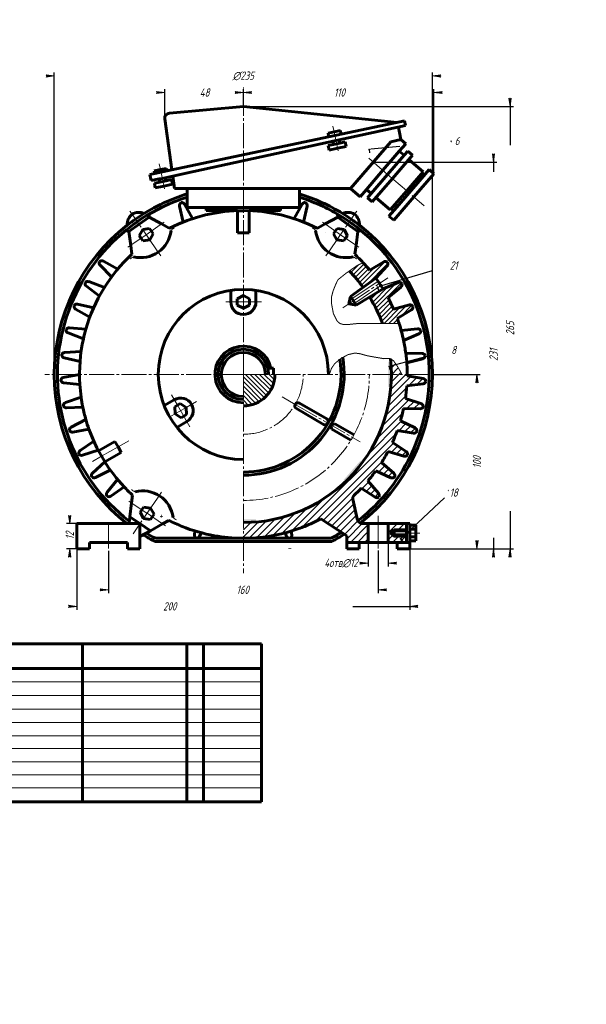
# Model space of a CAD drawing. Header units: millimetres. Extents: x 0 to 841, y 0 to 594.
# Tile 6 of 6: x 499 to 841, y 0 to 594. Entities that reach past the tile are written whole.
import ezdxf

# ---------------------------------------------------------------- set-up
doc = ezdxf.new("R2010")
doc.units = ezdxf.units.MM
for name, pattern in [('K5LT_AXLED', [19.5, 15, -1.5, 1.5, -1.5]), ('K5LT_BASIC', [0]), ('K5LT_THIN', [0])]:
    doc.linetypes.add(name, pattern=pattern)
doc.styles.add('KDIMTEXTSTYLE', font='GOST_AU.SHX', dxfattribs={"width": 0.96, "oblique": 15, "height": 5})
doc.dimstyles.new('KDIMSTYLE (1.00)', dxfattribs={"dimtxt": 5, "dimasz": 1, "dimexe": 2, "dimexo": 0, "dimgap": 1, "dimtad": 1, "dimtxsty": 'KDIMTEXTSTYLE', "dimsah": 1, "dimcen": 0, "dimdle": 1, "dimadec": 0, "dimazin": 0, "dimtfac": 0.667, "dimtmove": 0, "dimatfit": 3, "dimfxl": 1, "dimtvp": 1, "dimtfill": 1, "dimtolj": 1, "dimtzin": 0, "dimarcsym": 0})

# ---------------------------------------------------------------- blocks, each defined once
blk = doc.blocks.new('U6')
at = {"color": 30, "linetype": 'K5LT_AXLED', "lineweight": 18, "true_color": 0xff8000}
for q in [(634.06252, 553.09378), (514.197916, 380), (753.927124, 380), (634.06252, 260.135396)]:
    blk.add_line((634.06252, 380), q, dxfattribs=at)
blk = doc.blocks.new('KDIMARROW_00')
at = {"color": 0, "linetype": 'K5LT_THIN', "lineweight": 18}
blk.add_line((0, 0), (-1, 0), dxfattribs=at)
blk = doc.blocks.new('KDIMARROW_01')
blk.add_hatch(color=0).paths.add_polyline_path([(-5, -0.66), (0, 0), (-5, 0.66), (-4.5, 0)])
at = {"color": 0, "linetype": 'K5LT_THIN', "lineweight": 18}
for p, q in [((-4.5, 0), (-5, 0.66)), ((-5, 0.66), (0, 0)), ((0, 0), (-5, -0.66)), ((-5, -0.66), (-4.5, 0)), ((0, 0), (-1, 0))]:
    blk.add_line(p, q, dxfattribs=at)
blk = doc.blocks.new('U19')
at = {"color": 5, "linetype": 'K5LT_BASIC', "lineweight": 60, "true_color": 0x0000ff}
for p, q in [((550.23, 432.38), (540.9, 435.96)), ((547.19, 427.17), (539.35, 433.15))]:
    blk.add_line(p, q, dxfattribs=at)
for centre, start, end in [((540.5, 434.66), 158.30348, 232.64471), ((540.22, 434.18), 69.04968, 141.39951)]:
    blk.add_arc(centre, 1.9, start, end, dxfattribs=at)
blk = doc.blocks.new('U20')
at = {"color": 5, "linetype": 'K5LT_BASIC', "lineweight": 60, "true_color": 0x0000ff}
for p, q in [((537.55, 401.4), (528.37, 404.99)), ((539.04, 407.25), (529.09, 408.11))]:
    blk.add_line(p, q, dxfattribs=at)
for centre, start, end in [((529.06, 406.76), 174.30348, 248.64471), ((528.92, 406.22), 85.04968, 157.39951)]:
    blk.add_arc(centre, 1.9, start, end, dxfattribs=at)
blk = doc.blocks.new('U21')
at = {"color": 5, "linetype": 'K5LT_BASIC', "lineweight": 60, "true_color": 0x0000ff}
for p, q in [((543.75, 420.21), (534.02, 422.45)), ((541.47, 414.62), (532.87, 419.45))]:
    blk.add_line(p, q, dxfattribs=at)
for centre, start, end in [((533.59, 420.59), 77.04968, 149.39951), ((533.8, 421.11), 166.30348, 240.64471)]:
    blk.add_arc(centre, 1.9, start, end, dxfattribs=at)
blk = doc.blocks.new('U22')
at = {"color": 5, "linetype": 'K5LT_BASIC', "lineweight": 60, "true_color": 0x0000ff}
for p, q in [((554.6, 438.8), (547.67, 445.82)), ((558.34, 443.54), (549.6, 448.38))]:
    blk.add_line(p, q, dxfattribs=at)
for centre, start, end in [((549.02, 447.15), 150.30348, 224.64471), ((548.68, 446.71), 61.04968, 133.39951)]:
    blk.add_arc(centre, 1.9, start, end, dxfattribs=at)
blk = doc.blocks.new('U23')
at = {"color": 5, "linetype": 'K5LT_BASIC', "lineweight": 60, "true_color": 0x0000ff}
for p, q in [((558.17, 316.67), (551.9, 308.9)), ((558.17, 316.67), (558.34, 316.46)), ((562.19, 312.16), (554.08, 306.56))]:
    blk.add_line(p, q, dxfattribs=at)
for centre, start, end in [((553.37, 307.7), 141.04968, 213.39951), ((553, 308.12), 230.30348, 304.64471)]:
    blk.add_arc(centre, 1.9, start, end, dxfattribs=at)
blk = doc.blocks.new('U24')
at = {"color": 5, "linetype": 'K5LT_BASIC', "lineweight": 60, "true_color": 0x0000ff}
for p, q in [((616.64, 282.7), (616.64, 282.69)), ((622.61, 281.84), (622.61, 281.81))]:
    blk.add_line(p, q, dxfattribs=at)
blk = doc.blocks.new('U25')
at = {"color": 5, "linetype": 'K5LT_BASIC', "lineweight": 60, "true_color": 0x0000ff}
for p, q in [((622.98, 281.82), (622.99, 281.82)), ((630.38, 281.21), (630.46, 281.21)), ((630.61, 281.2), (630.72, 281.19))]:
    blk.add_line(p, q, dxfattribs=at)
blk = doc.blocks.new('U26')
at = {"color": 5, "linetype": 'K5LT_BASIC', "lineweight": 60, "true_color": 0x0000ff}
blk.add_line((649.96, 282.44), (649.96, 282.43), dxfattribs=at)
blk = doc.blocks.new('U27')
at = {"color": 5, "linetype": 'K5LT_BASIC', "lineweight": 60, "true_color": 0x0000ff}
blk.add_line((567.54, 306.88), (567.54, 306.88), dxfattribs=at)
blk = doc.blocks.new('U28')
at = {"color": 5, "linetype": 'K5LT_BASIC', "lineweight": 60, "true_color": 0x0000ff}
for p, q in [((604.82, 285.57), (604.52, 283.11)), ((608.57, 284.49), (607.61, 282.27))]:
    blk.add_line(p, q, dxfattribs=at)
for centre, start, end in [((606.4, 282.87), 172.95004, 245.29988), ((605.87, 283.03), 262.20384, 336.54507)]:
    blk.add_arc(centre, 1.9, start, end, dxfattribs=at)
blk = doc.blocks.new('U29')
at = {"color": 5, "linetype": 'K5LT_BASIC', "lineweight": 60, "true_color": 0x0000ff}
for p, q in [((663, 285.48), (663.28, 283.1)), ((659.27, 284.41), (660.19, 282.28))]:
    blk.add_line(p, q, dxfattribs=at)
for centre, start, end in [((661.93, 283.03), 203.21544, 277.55667), ((661.4, 282.88), 294.46063, 6.81047)]:
    blk.add_arc(centre, 1.9, start, end, dxfattribs=at)
blk = doc.blocks.new('U33')
at = {"color": 5, "linetype": 'K5LT_BASIC', "lineweight": 60, "true_color": 0x0000ff}
for p, q in [((460, 178.25), (460, 186.25)), ((467, 186.25), (467, 178.25)), ((537, 186.25), (537, 178.25)), ((600, 186.25), (600, 178)), ((610, 186.25), (610, 178)), ((645, 186.25), (645, 178))]:
    blk.add_line(p, q, dxfattribs=at)
at = {"color": 7, "linetype": 'K5LT_THIN', "lineweight": 18}
blk.add_line((460, 178), (645, 178), dxfattribs=at)
blk = doc.blocks.new('U34')
at = {"color": 5, "linetype": 'K5LT_BASIC', "lineweight": 60, "true_color": 0x0000ff}
for p, q in [((460, 170.25), (460, 178.25)), ((467, 178.25), (467, 170.25)), ((537, 178.25), (537, 170.25)), ((600, 178.25), (600, 170)), ((610, 178.25), (610, 170)), ((645, 178.25), (645, 170))]:
    blk.add_line(p, q, dxfattribs=at)
at = {"color": 7, "linetype": 'K5LT_THIN', "lineweight": 18}
blk.add_line((460, 170), (645, 170), dxfattribs=at)
blk = doc.blocks.new('U35')
at = {"color": 5, "linetype": 'K5LT_BASIC', "lineweight": 60, "true_color": 0x0000ff}
for p, q in [((460, 162.25), (460, 170.25)), ((467, 170.25), (467, 162.25)), ((537, 170.25), (537, 162.25)), ((600, 170.25), (600, 162)), ((610, 170.25), (610, 162)), ((645, 170.25), (645, 162))]:
    blk.add_line(p, q, dxfattribs=at)
at = {"color": 7, "linetype": 'K5LT_THIN', "lineweight": 18}
blk.add_line((460, 162), (645, 162), dxfattribs=at)
blk = doc.blocks.new('U36')
at = {"color": 5, "linetype": 'K5LT_BASIC', "lineweight": 60, "true_color": 0x0000ff}
for p, q in [((460, 154.5), (460, 162.5)), ((467, 162.5), (467, 154.5)), ((537, 162.5), (537, 154.5)), ((600, 162.5), (600, 154.25)), ((610, 162.5), (610, 154.25)), ((645, 162.5), (645, 154.25))]:
    blk.add_line(p, q, dxfattribs=at)
at = {"color": 7, "linetype": 'K5LT_THIN', "lineweight": 18}
blk.add_line((460, 154.25), (645, 154.25), dxfattribs=at)
blk = doc.blocks.new('U37')
at = {"color": 5, "linetype": 'K5LT_BASIC', "lineweight": 60, "true_color": 0x0000ff}
for p, q in [((460, 146.5), (460, 154.5)), ((467, 154.5), (467, 146.5)), ((537, 154.5), (537, 146.5)), ((600, 154.5), (600, 146.25)), ((610, 154.5), (610, 146.25)), ((645, 154.5), (645, 146.25))]:
    blk.add_line(p, q, dxfattribs=at)
at = {"color": 7, "linetype": 'K5LT_THIN', "lineweight": 18}
blk.add_line((460, 146.25), (645, 146.25), dxfattribs=at)
blk = doc.blocks.new('U38')
at = {"color": 5, "linetype": 'K5LT_BASIC', "lineweight": 60, "true_color": 0x0000ff}
for p, q in [((460, 138.74), (460, 146.74)), ((467, 146.74), (467, 138.74)), ((537, 146.74), (537, 138.74)), ((600, 146.74), (600, 138.5)), ((610, 146.74), (610, 138.5)), ((645, 146.74), (645, 138.5))]:
    blk.add_line(p, q, dxfattribs=at)
at = {"color": 7, "linetype": 'K5LT_THIN', "lineweight": 18}
blk.add_line((460, 138.5), (645, 138.5), dxfattribs=at)
blk = doc.blocks.new('U39')
at = {"color": 5, "linetype": 'K5LT_BASIC', "lineweight": 60, "true_color": 0x0000ff}
for p, q in [((460, 130.74), (460, 138.74)), ((467, 138.74), (467, 130.74)), ((537, 138.74), (537, 130.74)), ((600, 138.74), (600, 130.5)), ((610, 138.74), (610, 130.5)), ((645, 138.74), (645, 130.5))]:
    blk.add_line(p, q, dxfattribs=at)
at = {"color": 7, "linetype": 'K5LT_THIN', "lineweight": 18}
blk.add_line((460, 130.5), (645, 130.5), dxfattribs=at)
blk = doc.blocks.new('U40')
at = {"color": 5, "linetype": 'K5LT_BASIC', "lineweight": 60, "true_color": 0x0000ff}
for p, q in [((597.77, 471.95), (595.6, 481.57)), ((603.45, 473.99), (598.59, 482.72))]:
    blk.add_line(p, q, dxfattribs=at)
for centre, start, end in [((597.46, 481.99), 118.32112, 192.66235), ((596.93, 481.8), 29.06732, 101.41716)]:
    blk.add_arc(centre, 1.9, start, end, dxfattribs=at)
blk = doc.blocks.new('U41')
at = {"color": 5, "linetype": 'K5LT_BASIC', "lineweight": 60, "true_color": 0x0000ff}
for p, q in [((664.68, 473.99), (669.53, 482.72)), ((670.36, 471.95), (672.52, 481.57))]:
    blk.add_line(p, q, dxfattribs=at)
for centre, start, end in [((671.19, 481.8), 78.58284, 150.93268), ((670.67, 481.99), 347.33765, 61.67888)]:
    blk.add_arc(centre, 1.9, start, end, dxfattribs=at)

msp = doc.modelspace()

# ---------------------------------------------------------------- hatches: boundary and pattern name
h = msp.add_hatch()
h.set_pattern_fill('Металл', style=0, pattern_type=0)
h.set_pattern_definition([(45, (0, 0), (-1.4142136, 1.4142136), [])])
h.paths.add_polyline_path([(710.245, 426.685), (715.793, 416.101), (717.95, 410.759), (728.01, 410.759), (726.955, 413.81), (735.513, 418.962), (736.418, 420.35), (736.381, 421.031), (735.005, 421.955), (734.26, 421.911), (724.718, 419.418), (721.346, 426.409), (729.103, 432.702), (729.806, 434.203), (729.675, 434.872), (728.184, 435.595), (727.451, 435.448), (718.35, 431.651)])
h.paths.add_polyline_path([(697.981, 442.431), (705.74, 433.343), (706.347, 432.518), (714.037, 438.105), (720.843, 445.416), (721.331, 447), (721.108, 447.645), (719.531, 448.153), (718.826, 447.906), (710.341, 442.879), (706.361, 447.417), (703.019, 445.898), (698.657, 442.879), (698.21, 442.587)])
h = msp.add_hatch()
h.set_pattern_fill('Металл', style=0, pattern_type=0)
h.set_pattern_definition([(45, (0, 0), (-2.12132, 2.12132), [])])
h.paths.add_polyline_path([(702.817, 292.919), (700.113, 304.728), (700.459, 306.657), (700.861, 307.129), (705.172, 311.33), (713.554, 305.897), (715.199, 305.692), (715.795, 306.023), (716.021, 307.665), (715.656, 308.316), (709.232, 315.799), (714.037, 321.895), (723.094, 317.681), (724.751, 317.707), (725.295, 318.118), (725.291, 319.776), (724.838, 320.369), (717.435, 326.886), (721.346, 333.591), (730.9, 330.679), (732.538, 330.935), (733.019, 331.418), (732.785, 333.058), (732.254, 333.583), (724.016, 339.006), (726.955, 346.19), (736.822, 344.636), (738.408, 345.117), (738.818, 345.663), (738.357, 347.254), (737.758, 347.701), (728.846, 351.924), (730.757, 359.447), (740.744, 359.281), (742.247, 359.979), (742.577, 360.576), (741.899, 362.088), (741.244, 362.447), (731.831, 365.388), (732.676, 373.104), (742.589, 374.33), (743.981, 375.23), (744.224, 375.867), (743.343, 377.27), (742.644, 377.534), (732.913, 379.137), (732.887, 380), (723.411, 380), (722.612, 368.077), (720.229, 356.367), (716.305, 345.08), (710.91, 334.418), (704.14, 324.57), (696.116, 315.715), (686.983, 308.009), (676.903, 301.591), (666.056, 296.576), (654.638, 293.052), (642.851, 291.084), (634.063, 290.651), (634.063, 281.146), (646.607, 281.945), (649.96, 282.432), (657.978, 284.082), (667.453, 286.956), (671.066, 288.333), (680.727, 292.853), (696.406, 282.651), (696.406, 281.92), (696.406, 278.628), (709.416, 278.628), (709.416, 290.034), (705.855, 290.034), (703.828, 290.808), (702.832, 292.735)])
h.paths.add_polyline_path([(725.001, 286.232), (732.526, 286.232), (732.526, 290.034), (721.416, 290.034), (721.416, 278.628), (732.526, 278.628), (732.526, 282.43), (725.001, 282.43), (723.1, 284.331)])
h.paths.add_polyline_path([(722.906, 389.489), (723.411, 380), (729.642, 380), (727.161, 384.638), (724.454, 388.474)])
at = {"true_color": 0x010101}
for points in [[(723.087, 372.396), (723.306, 384.344), (723.087, 387.604), (721.51, 387.604), (721.51, 380), (721.51, 372.396)], [(695.735, 315.35), (703.811, 324.158), (705.829, 326.775), (704.651, 327.831), (699.62, 322.13), (694.588, 316.428)], [(641.648, 292.548), (634.043, 292.552), (634.063, 290.651), (641.647, 290.973)]]:
    msp.add_hatch(color=18, dxfattribs=at).paths.add_polyline_path(points)
h = msp.add_hatch()
h.set_pattern_fill('Металл', style=0, pattern_type=0)
h.set_pattern_definition([(-45, (0, 0), (1.4142136, 1.4142136), [])])
h.paths.add_polyline_path([(634.063, 380), (634.063, 360.99), (639.505, 361.785), (644.492, 364.106), (648.606, 367.758), (651.502, 372.434), (652.939, 377.744), (653.073, 380)])

# ---------------------------------------------------------------- linework, layer by layer
at = {"color": 5, "linetype": 'K5LT_BASIC', "lineweight": 60, "true_color": 0x0000ff}
for p, q in [((634.063, 541.589), (589.426, 537.569)), ((634.063, 541.589), (726.886, 532.021)), ((591.003, 503.405), (586.687, 534.116)), ((591.003, 503.405), (731.396, 532.971)), ((689.987, 521.047), (731.989, 530.149)), ((727.589, 528.967), (727.543, 529.185)), ((728.212, 526.008), (727.589, 528.967)), ((731.989, 530.149), (731.396, 532.971)), ((685.16, 525.518), (688.88, 526.302)), ((685.483, 523.984), (685.16, 525.518)), ((685.483, 523.984), (685.62, 523.331)), ((692.601, 527.085), (688.88, 526.302)), ((692.924, 525.551), (692.601, 527.085)), ((692.924, 525.551), (693.061, 524.898)), ((728.212, 526.008), (729.134, 521.634)), ((599.54, 501.446), (689.987, 521.047)), ((688.518, 518.795), (685.2, 518.096)), ((685.2, 518.096), (685.787, 515.305)), ((689.987, 521.047), (688.127, 520.655)), ((688.127, 520.655), (688.518, 518.795)), ((688.518, 518.795), (690.379, 519.186)), ((692.239, 519.578), (690.379, 519.186)), ((696.145, 517.487), (690.966, 516.396)), ((691.847, 521.438), (692.239, 519.578)), ((692.239, 519.578), (695.557, 520.277)), ((695.557, 520.277), (696.145, 517.487)), ((698.698, 492.161), (722.999, 520.342)), ((729.134, 521.634), (722.999, 520.342)), ((732.013, 519.151), (728.167, 514.691)), ((729.134, 521.634), (732.013, 519.151)), ((685.787, 515.305), (690.966, 516.396)), ((718.235, 503.173), (728.167, 514.691)), ((731.046, 512.208), (721.114, 500.69)), ((736.131, 512.283), (723.993, 498.207)), ((728.167, 514.691), (731.046, 512.208)), ((731.046, 512.208), (733.252, 514.766)), ((733.252, 514.766), (736.131, 512.283)), ((733.925, 509.725), (742.563, 502.276)), ((577.728, 500.61), (580.645, 501.224)), ((578.512, 496.889), (577.728, 500.61)), ((580.322, 502.759), (584.042, 503.542)), ((580.645, 501.224), (580.322, 502.759)), ((580.645, 501.224), (591.003, 503.405)), ((584.366, 502.007), (580.645, 501.224)), ((587.763, 504.326), (584.042, 503.542)), ((591.533, 499.631), (585.149, 498.287)), ((588.086, 502.791), (587.763, 504.326)), ((591.533, 499.631), (599.54, 501.446)), ((591.533, 499.631), (599.54, 501.446)), ((592.592, 492.101), (591.533, 499.631)), ((592.592, 492.101), (591.533, 499.631)), ((718.235, 503.173), (708.303, 491.656)), ((711.182, 489.173), (721.114, 500.69)), ((742.563, 502.276), (732.632, 490.758)), ((749.088, 501.109), (736.951, 487.034)), ((740.08, 499.396), (741.52, 498.155)), ((741.52, 498.155), (746.209, 503.592)), ((746.209, 503.592), (749.088, 501.109)), ((583.289, 497.895), (578.512, 496.889)), ((583.681, 496.035), (580.362, 495.336)), ((580.362, 495.336), (580.95, 492.546)), ((580.95, 492.546), (586.129, 493.636)), ((585.149, 498.287), (583.289, 497.895)), ((583.289, 497.895), (583.681, 496.035)), ((583.681, 496.035), (585.541, 496.427)), ((587.401, 496.818), (585.541, 496.427)), ((591.307, 494.727), (586.129, 493.636)), ((587.009, 498.679), (587.401, 496.818)), ((587.401, 496.818), (590.72, 497.517)), ((590.72, 497.517), (591.307, 494.727)), ((711.856, 484.132), (723.993, 498.207)), ((741.52, 498.155), (734.071, 489.517)), ((600.196, 492.101), (592.592, 492.101)), ((634.063, 492.161), (600.196, 492.101)), ((600.196, 480.695), (600.196, 492.101)), ((634.063, 492.161), (698.698, 492.161)), ((667.929, 480.695), (667.929, 492.101)), ((698.698, 492.161), (704.457, 487.196)), ((704.457, 487.196), (708.303, 491.656)), ((708.303, 491.656), (711.182, 489.173)), ((711.182, 489.173), (708.976, 486.615)), ((722.7, 479.241), (732.632, 490.758)), ((726.622, 480.879), (734.071, 489.517)), ((682.371, 481.225), (682.37, 481.232)), ((708.976, 486.615), (711.856, 484.132)), ((714.062, 486.69), (722.7, 479.241)), ((722.7, 479.241), (725.183, 482.12)), ((724.813, 472.958), (736.951, 487.034)), ((725.183, 482.12), (726.622, 480.879)), ((577.138, 474.802), (577.222, 476.692)), ((611.602, 480.695), (600.196, 480.695)), ((611.602, 478.794), (611.602, 480.695)), ((611.602, 480.695), (634.063, 480.695)), ((630.613, 478.794), (611.602, 478.794)), ((634.063, 478.779), (630.26, 478.779)), ((634.063, 478.779), (630.613, 478.794)), ((630.613, 478.794), (630.613, 465.487)), ((656.523, 480.695), (634.063, 480.695)), ((634.063, 478.779), (637.512, 478.794)), ((637.512, 478.794), (656.523, 478.794)), ((637.512, 478.794), (637.512, 465.487)), ((638.374, 478.76), (638.381, 478.794)), ((656.523, 480.695), (667.929, 480.695)), ((656.523, 478.794), (656.523, 480.695)), ((690.987, 474.802), (690.903, 476.692)), ((726.622, 480.879), (721.933, 475.441)), ((721.933, 475.441), (724.813, 472.958)), ((571.169, 470.56), (564.904, 466.251)), ((571.169, 470.56), (577.138, 474.802)), ((584.641, 470.804), (577.138, 474.802)), ((584.641, 470.804), (589.402, 468.267)), ((683.484, 470.804), (678.723, 468.267)), ((683.484, 470.804), (690.987, 474.802)), ((696.956, 470.56), (690.987, 474.802)), ((696.956, 470.56), (703.222, 466.251)), ((564.904, 466.251), (563.078, 466.828)), ((566.08, 457.831), (564.904, 466.251)), ((571.268, 463.706), (573.323, 467.427)), ((572.345, 462.14), (571.268, 463.706)), ((577.533, 468.015), (573.323, 467.427)), ((578.611, 466.449), (577.533, 468.015)), ((579.688, 464.883), (577.633, 461.162)), ((578.611, 466.449), (579.688, 464.883)), ((578.611, 466.449), (579.688, 464.883)), ((589.402, 468.267), (589.476, 468.228)), ((630.613, 465.487), (634.063, 465.487)), ((637.512, 465.487), (634.063, 465.487)), ((678.723, 468.267), (678.649, 468.228)), ((683.49, 465.61), (683.509, 465.666)), ((683.509, 465.666), (683.516, 465.655)), ((689.514, 466.449), (688.437, 464.883)), ((689.514, 466.449), (688.437, 464.883)), ((688.437, 464.883), (690.492, 461.162)), ((689.514, 466.449), (690.592, 468.015)), ((690.592, 468.015), (694.802, 467.427)), ((696.857, 463.706), (694.802, 467.427)), ((695.78, 462.14), (696.857, 463.706)), ((702.045, 457.831), (703.222, 466.251)), ((703.222, 466.251), (705.047, 466.828)), ((705.047, 466.828), (705.058, 466.832)), ((566.08, 457.831), (566.826, 452.488)), ((572.345, 462.14), (573.423, 460.573)), ((572.345, 462.14), (573.423, 460.573)), ((573.423, 460.573), (577.633, 461.162)), ((694.702, 460.573), (690.492, 461.162)), ((695.78, 462.14), (694.702, 460.573)), ((695.78, 462.14), (694.702, 460.573)), ((702.045, 457.831), (701.291, 452.474)), ((566.826, 452.488), (566.829, 452.469)), ((710.341, 442.879), (718.826, 447.906)), ((714.037, 438.105), (720.843, 445.416)), ((714.037, 438.105), (698.657, 426.931)), ((718.35, 431.651), (727.451, 435.448)), ((626.458, 430.762), (626.458, 423.724)), ((641.667, 430.762), (641.667, 423.724)), ((718.35, 431.651), (702.141, 421.718)), ((721.346, 426.409), (729.103, 432.702)), ((630.26, 425.625), (634.063, 427.526)), ((630.26, 423.724), (630.26, 425.625)), ((630.26, 423.724), (630.26, 421.823)), ((630.26, 421.823), (634.063, 419.922)), ((637.865, 425.625), (634.063, 427.526)), ((637.865, 425.625), (634.063, 427.526)), ((637.865, 421.823), (634.063, 419.922)), ((637.865, 423.724), (637.865, 425.625)), ((637.865, 423.724), (637.865, 421.823)), ((698.657, 426.931), (697.76, 422.561)), ((702.141, 421.718), (697.76, 422.561)), ((698.657, 426.931), (700.501, 424.393)), ((702.141, 421.718), (700.501, 424.393)), ((724.718, 419.418), (734.26, 421.911)), ((726.955, 413.81), (735.513, 418.962)), ((729.321, 406.418), (739.117, 407.559)), ((730.757, 400.553), (739.948, 404.464)), ((536.17, 393.758), (526.196, 393.226)), ((732.071, 392.903), (741.93, 392.67)), ((535.513, 387.756), (525.918, 390.034)), ((732.676, 386.896), (742.322, 389.489)), ((649.271, 383.802), (648.788, 383.802)), ((649.271, 383.802), (652.214, 383.802)), ((652.214, 383.802), (652.214, 380)), ((535.208, 380), (525.405, 378.086)), ((535.393, 373.965), (525.574, 374.886)), ((535.208, 376.391), (535.208, 376.388)), ((732.676, 373.104), (742.589, 374.33)), ((732.913, 379.137), (742.644, 377.534)), ((536.17, 366.242), (526.729, 362.982)), ((586.299, 361.205), (592.394, 364.723)), ((594.295, 361.431), (595.942, 362.381)), ((595.942, 362.381), (599.489, 360.039)), ((667.94, 362.636), (684.377, 353.146)), ((731.831, 365.388), (741.244, 362.447)), ((537.193, 360.292), (527.341, 359.837)), ((594.295, 361.431), (592.649, 360.48)), ((592.649, 360.48), (592.904, 356.237)), ((599.744, 355.796), (599.489, 360.039)), ((666.039, 359.343), (682.476, 349.853)), ((730.757, 359.447), (740.744, 359.281)), ((539.038, 352.752), (530.142, 348.21)), ((596.451, 353.895), (592.904, 356.237)), ((593.904, 348.034), (599.999, 351.553)), ((598.097, 354.845), (596.451, 353.895)), ((598.097, 354.845), (599.744, 355.796)), ((728.846, 351.924), (737.758, 347.701)), ((540.878, 347.002), (531.186, 345.18)), ((540.878, 347.002), (543.755, 339.792)), ((689.343, 350.279), (686.746, 349.583)), ((686.746, 349.583), (687.442, 346.986)), ((687.442, 346.986), (698.945, 340.345)), ((689.343, 350.279), (700.846, 343.637)), ((726.955, 346.19), (736.822, 344.636)), ((543.755, 339.792), (535.577, 334.056)), ((556.573, 339.536), (546.658, 333.927)), ((558.445, 336.227), (556.573, 339.536)), ((724.016, 339.006), (732.254, 333.583)), ((546.378, 334.354), (537.033, 331.201)), ((546.378, 334.354), (550.229, 327.615)), ((560.317, 332.918), (550.403, 327.309)), ((558.445, 336.227), (560.317, 332.918)), ((721.346, 333.591), (730.9, 330.679)), ((550.403, 327.309), (543.103, 320.49)), ((717.435, 326.886), (724.838, 320.369)), ((553.757, 322.289), (544.942, 317.866)), ((553.757, 322.289), (553.791, 322.306)), ((714.037, 321.895), (723.094, 317.681)), ((709.232, 315.799), (715.656, 308.316)), ((705.172, 311.33), (713.554, 305.897)), ((566.592, 302.443), (567.174, 307.212)), ((702.817, 292.919), (700.113, 304.728)), ((566.592, 302.443), (565.563, 294.004)), ((572.826, 298.385), (571.753, 296.816)), ((572.826, 298.385), (573.9, 299.953)), ((573.9, 299.953), (578.111, 299.375)), ((580.175, 295.659), (578.111, 299.375)), ((565.563, 294.004), (565.126, 290.42)), ((571.903, 289.805), (565.563, 294.004)), ((571.753, 296.816), (573.817, 293.1)), ((578.028, 292.521), (573.817, 293.1)), ((579.102, 294.09), (578.028, 292.521)), ((579.102, 294.09), (580.175, 295.659)), ((579.102, 294.09), (580.175, 295.659)), ((585.377, 289.796), (589.193, 291.915)), ((634.043, 292.552), (634.063, 292.552)), ((696.406, 282.651), (680.727, 292.853)), ((533.649, 289.962), (552.659, 289.962)), ((533.649, 289.962), (533.649, 274.754)), ((571.67, 289.962), (552.659, 289.962)), ((565.126, 290.42), (565.07, 289.962)), ((571.67, 289.962), (571.67, 274.754)), ((571.67, 289.962), (577.945, 285.667)), ((577.945, 285.667), (571.67, 282.182)), ((585.377, 289.796), (577.945, 285.667)), ((641.647, 290.973), (641.647, 290.971)), ((705.855, 290.034), (715.416, 290.034)), ((709.416, 278.628), (709.416, 290.034)), ((734.427, 290.034), (715.416, 290.034)), ((721.416, 278.628), (721.416, 290.034)), ((725.001, 286.232), (723.1, 284.331)), ((725.001, 286.232), (725.001, 284.331)), ((732.526, 286.232), (725.001, 286.232)), ((732.526, 290.034), (732.526, 278.628)), ((734.427, 290.034), (734.427, 278.628)), ((734.427, 289.127), (738.229, 289.127)), ((738.229, 286.729), (734.427, 286.729)), ((738.229, 289.127), (738.229, 284.331)), ((687.529, 279.245), (580.596, 279.245)), ((586.045, 281.146), (581.072, 281.146)), ((616.814, 279.245), (583.123, 279.245)), ((634.063, 281.146), (586.045, 281.146)), ((634.063, 279.245), (620.238, 279.245)), ((630.613, 281.206), (630.622, 281.146)), ((634.063, 281.146), (687.054, 281.146)), ((696.406, 281.92), (696.406, 282.651)), ((696.406, 281.92), (696.406, 274.826)), ((725.001, 282.43), (723.1, 284.331)), ((732.526, 282.43), (724.936, 282.43)), ((725.001, 282.43), (725.001, 284.331)), ((738.229, 281.933), (734.427, 281.933)), ((734.427, 279.535), (738.229, 279.535)), ((738.229, 279.535), (738.229, 284.331)), ((533.649, 274.754), (541.253, 274.754)), ((541.253, 274.754), (541.253, 278.556)), ((541.253, 278.556), (552.659, 278.556)), ((564.065, 278.556), (552.659, 278.556)), ((564.065, 274.754), (564.065, 278.556)), ((571.67, 274.754), (564.065, 274.754)), ((662.182, 275.085), (662.207, 275.033)), ((696.406, 278.628), (715.416, 278.628)), ((696.406, 274.826), (704.01, 274.826)), ((704.01, 274.826), (704.01, 278.628)), ((734.427, 278.628), (715.416, 278.628)), ((726.823, 274.826), (726.823, 278.628)), ((734.427, 274.826), (726.823, 274.826)), ((734.427, 278.628), (734.427, 274.826)), ((467, 217.496), (537, 217.496)), ((537, 217.496), (474, 217.496)), ((537, 217.496), (600, 217.496)), ((537, 217.496), (537, 186.248)), ((600, 217.496), (610, 217.496)), ((600, 217.496), (600, 186.248)), ((610, 217.496), (645, 217.496)), ((610, 217.496), (610, 186.248)), ((645, 217.496), (645, 186.248)), ((460, 202.496), (645, 202.496)), ((537, 130.496), (537, 122.496)), ((600, 130.496), (600, 122.248)), ((610, 130.496), (610, 122.248)), ((645, 130.496), (645, 122.248)), ((460, 122.248), (645, 122.248))]:
    msp.add_line(p, q, dxfattribs=at)
at = {"color": 30, "linetype": 'K5LT_AXLED', "lineweight": 18, "true_color": 0xff8000}
for p, q in [((688.88, 526.302), (688.145, 529.794)), ((688.88, 526.302), (691.299, 514.813)), ((721.114, 500.69), (709.299, 510.879)), ((584.042, 503.542), (583.307, 507.034)), ((584.042, 503.542), (586.462, 492.054)), ((721.114, 500.69), (743.214, 481.633)), ((567.024, 476.586), (565.664, 478.564)), ((581.701, 455.246), (567.024, 476.586)), ((686.424, 455.246), (701.101, 476.586)), ((701.101, 476.586), (702.461, 478.564)), ((575.342, 464.199), (583.905, 470.281)), ((583.905, 470.281), (586.254, 471.949)), ((684.22, 470.281), (681.871, 471.949)), ((692.783, 464.199), (684.22, 470.281)), ((575.478, 464.294), (566.824, 458.342)), ((683.49, 465.61), (683.516, 465.655)), ((692.647, 464.294), (701.301, 458.342)), ((566.824, 458.342), (564.451, 456.71)), ((701.301, 458.342), (703.675, 456.71)), ((581.701, 455.246), (584.258, 451.529)), ((686.424, 455.246), (683.867, 451.529)), ((697.76, 422.561), (716.257, 434.92)), ((716.257, 434.92), (721.246, 438.254)), ((630.26, 423.724), (623.555, 423.724)), ((630.26, 423.724), (645.09, 423.724)), ((697.76, 422.561), (694.041, 420.077)), ((594.295, 361.431), (590.701, 367.656)), ((599.489, 360.039), (605.706, 363.629)), ((665.343, 361.94), (657.414, 366.518)), ((599.489, 360.039), (589.611, 354.336)), ((594.295, 361.431), (602.142, 347.84)), ((665.343, 361.94), (699.917, 341.979)), ((558.445, 336.227), (564.875, 339.865)), ((699.917, 341.979), (704.604, 339.273)), ((548.517, 330.611), (558.445, 336.227)), ((548.517, 330.611), (543.001, 327.49)), ((582.166, 305.3), (584.714, 309.023)), ((567.345, 301.945), (564.944, 303.535)), ((582.166, 305.3), (567.539, 283.926)), ((576.102, 296.145), (567.345, 301.945)), ((575.964, 296.237), (584.632, 290.305)), ((715.416, 290.034), (715.416, 294.671)), ((552.659, 289.962), (552.659, 273.665)), ((552.659, 283.901), (552.659, 288.538)), ((584.632, 290.305), (587.009, 288.679)), ((715.416, 290.034), (715.416, 273.737)), ((734.427, 284.331), (721.416, 284.331)), ((734.427, 284.331), (740.518, 284.331))]:
    msp.add_line(p, q, dxfattribs=at)
at = {"color": 7, "linetype": 'K5LT_THIN', "lineweight": 18}
for p, q in [((699.579, 425.662), (715.376, 436.217)), ((701.321, 423.056), (717.117, 433.61)), ((699.579, 425.662), (698.209, 424.746)), ((701.321, 423.056), (699.95, 422.14)), ((724.115, 285.282), (732.526, 285.282)), ((724.051, 283.381), (732.526, 283.381)), ((460, 194.496), (645, 194.496)), ((460, 186.248), (645, 186.248))]:
    msp.add_line(p, q, dxfattribs=at)
at = {"color": 5, "linetype": 'K5LT_BASIC', "true_color": 0x0000ff, "const_width": 0.6}
for points in [[(590.434, 466.767), (591.38, 467.746), (592.499, 468.374)], [(677.691, 466.767), (676.745, 467.746), (675.626, 468.374)], [(567.858, 450.988), (566.631, 450.328), (565.651, 449.5)], [(706.361, 447.417), (703.019, 445.898), (698.649, 442.874), (695.987, 440.978), (691.869, 437.681), (691.094, 437.031), (690.77, 436.378), (689.796, 434.294), (688.222, 430.414), (687.316, 426.915), (687.291, 422.56), (688.402, 416.646), (690.666, 412.157), (692.29, 410.754), (694.263, 410.134), (697.545, 410.117), (702.809, 410.686), (704.469, 410.759), (709.103, 410.759), (717.128, 410.759), (728.01, 410.759)], [(700.267, 450.988), (701.494, 450.328), (702.474, 449.5)], [(685.92, 379.996), (687.231, 383.633), (689.206, 386.534), (692.416, 389.239), (692.762, 389.491), (697.141, 391.909), (701.442, 392.903), (704.491, 392.47), (708.589, 391.319), (712.008, 390.674), (717.676, 389.693), (718.896, 389.49), (718.898, 389.489), (719.567, 389.564), (722.114, 389.631), (722.912, 389.488), (724.737, 388.175), (726.616, 385.482), (727.167, 384.629), (728.975, 381.468), (729.644, 379.996)], [(568.795, 309.152), (567.553, 309.746), (566.569, 310.568)], [(591.634, 293.757), (592.637, 292.813), (593.759, 292.192)]]:
    msp.add_lwpolyline(points, dxfattribs=at)
at = {"color": 5, "linetype": 'K5LT_BASIC', "lineweight": 60, "true_color": 0x0000ff}
for centre, radius, start, end in [((589.699, 534.54), 3.042, 95.145701, 188), ((634.063, 380), 114.063, 107.272279, 124.771234), ((634.063, 380), 112.161, 90, 90.203759), ((634.063, 380), 112.161, 90, 90.203759), ((634.063, 380), 112.161, 90, 90.203759), ((634.063, 380), 114.063, 58.321561, 72.727721), ((634.063, 380), 112.161, 107.574481, 232.155282), ((634.063, 380), 112.161, 64.487978, 72.425519), ((634.063, 380), 112.161, 59.550806, 64.487978), ((571.251, 470.689), 7.255, 125.631331, 185.223327), ((571.019, 470.529), 7.255, 64.324262, 123.406242), ((634.063, 380), 98.854, 63.190002, 116.809998), ((634.063, 380), 98.854, 87.5, 88), ((634.063, 380), 112.161, 308.032156, 59.550806), ((697.106, 470.529), 7.255, 56.593758, 115.675738), ((634.063, 380), 114.063, 55.228766, 58.321561), ((696.874, 470.689), 7.255, 354.776673, 54.368669), ((634.063, 380), 114.063, 127.880794, 180), ((634.063, 380), 114.063, 124.771234, 127.880794), ((634.063, 380), 114.063, 52.119206, 55.228766), ((634.063, 380), 114.063, 0, 52.119206), ((571.971, 468.898), 18.586, 305.384525, 353.415153), ((696.154, 468.898), 18.586, 186.584847, 234.615475), ((634.063, 380), 98.854, 124.806521, 124.813553), ((634.063, 380), 98.854, 55.186447, 55.193479), ((634.063, 380), 98.854, 132.853669, 164), ((572.201, 469.059), 18.586, 256.488159, 304.518787), ((695.924, 469.059), 18.586, 235.481213, 283.511841), ((634.063, 380), 98.854, 42.998835, 47.150311), ((619.777, 366.84), 118.252, 46.417584, 46.420922), ((578.439, 331.221), 172.817, 40.248826, 42.250009), ((719.795, 446.27), 1.901, 46.303477, 120.644706), ((719.452, 446.712), 1.901, 317.049677, 29.399514), ((634.063, 380), 89.349, 36, 44.325582), ((634.063, 380), 98.854, 31.5, 36), ((634.063, 380), 98.854, 31.5, 36), ((728.183, 433.694), 1.901, 38.303477, 112.644706), ((727.905, 434.178), 1.901, 309.049677, 21.399514), ((634.063, 380), 51.328, 0, 270), ((634.063, 423.724), 7.604, 180, 270), ((634.063, 423.724), 7.604, 270, 0), ((634.063, 380), 89.349, 20.136161, 31.5), ((634.063, 380), 98.854, 23.5, 28), ((734.74, 420.072), 1.901, 30.303477, 104.644706), ((734.532, 420.591), 1.901, 301.049677, 13.399514), ((634.063, 380), 98.854, 18.128617, 20), ((634.063, 380), 98.854, 12, 18.128617), ((634.063, 380), 98.854, 164, 167.5), ((739.337, 405.671), 1.901, 22.303477, 96.644706), ((739.204, 406.213), 1.901, 293.049677, 5.399514), ((634.063, 380), 98.854, 167.5, 183.5), ((634.063, 380), 98.854, 7.5, 12), ((526.297, 391.328), 1.901, 93.049677, 165.399514), ((634.063, 380), 17.109, 12.839588, 270), ((634.063, 380), 15.208, 0, 270), ((634.063, 380), 13.307, 0, 270), ((634.063, 380), 98.854, 359.5, 7.5), ((741.885, 390.769), 1.901, 14.303477, 88.644706), ((526.357, 391.884), 1.901, 182.303477, 256.644706), ((634.063, 380), 60.833, 270, 9.774854), ((634.063, 380), 89.349, 270, 6.096637), ((634.063, 380), 58.932, 270, 8.923523), ((741.828, 391.325), 1.901, 285.049677, 357.399514), ((634.063, 380), 114.063, 180, 232.127165), ((525.769, 376.22), 1.901, 101.049677, 173.399514), ((525.751, 376.778), 1.901, 190.303477, 264.644706), ((524.073, 376.444), 0.19, 172.452326, 191.250665), ((634.063, 380), 19.01, 270, 0), ((634.063, 380), 114.063, 308.170299, 0), ((634.063, 380), 98.854, 359.5, 0), ((742.356, 376.217), 1.901, 277.049677, 349.399514), ((742.335, 375.658), 1.901, 6.303477, 80.644706), ((634.063, 380), 98.854, 183.5, 188), ((634.063, 380), 98.854, 351.5, 356), ((527.349, 361.185), 1.901, 109.049677, 181.399514), ((634.063, 380), 98.854, 188, 191.5), ((596.196, 358.138), 7.604, 30, 120), ((666.99, 360.99), 1.901, 60, 150), ((740.677, 360.632), 1.901, 358.303477, 72.644706), ((527.253, 361.736), 1.901, 198.303477, 272.644706), ((634.063, 380), 98.854, 191.5, 196), ((596.196, 358.138), 7.604, 300, 30), ((666.99, 360.99), 1.901, 150, 240), ((634.063, 380), 98.854, 343.5, 348), ((740.775, 361.182), 1.901, 269.049677, 341.399514), ((634.063, 380), 98.854, 196, 199.5), ((683.426, 351.5), 1.901, 240, 330), ((683.426, 351.5), 1.901, 330, 60), ((531.006, 346.516), 1.901, 117.049677, 189.399514), ((530.835, 347.048), 1.901, 206.303477, 280.644706), ((634.063, 380), 98.854, 335.5, 340), ((737.118, 346.514), 1.901, 261.049677, 333.399514), ((736.944, 345.983), 1.901, 350.303477, 64.644706), ((634.063, 380), 98.854, 204, 207.5), ((536.669, 332.5), 1.901, 125.049677, 197.399514), ((634.063, 380), 98.854, 327.5, 332), ((731.208, 331.995), 1.901, 342.303477, 56.644706), ((536.425, 333.003), 1.901, 214.303477, 288.644706), ((634.063, 380), 98.854, 212, 212.204301), ((634.063, 380), 98.854, 212, 223.345771), ((731.455, 332.497), 1.901, 253.049677, 325.399514), ((634.063, 380), 98.854, 319.5, 324), ((544.401, 319.101), 1.901, 133.049677, 205.399514), ((544.09, 319.565), 1.901, 222.303477, 296.644706), ((723.896, 319.405), 1.901, 245.049677, 317.399514), ((723.582, 318.943), 1.901, 334.303477, 48.644706), ((635.16, 381.024), 100.353, 223.340848, 227.353504), ((573.451, 291.151), 18.586, 56.480618, 104.511245), ((634.063, 380), 98.854, 312.510277, 316), ((573.218, 291.308), 18.586, 7.584252, 55.614879), ((702.55, 305.286), 2.5, 132.510277, 192.8979), ((714.588, 307.492), 1.901, 237.049677, 309.399514), ((714.213, 307.078), 1.901, 326.303477, 40.644706), ((634.063, 380), 98.854, 239.946608, 240.030673), ((634.063, 380), 98.854, 239.946608, 240.030673), ((634.063, 380), 98.854, 243.00636, 248.027594), ((634.063, 380), 98.854, 291.982716, 298.168006), ((705.855, 293.076), 3.042, 182.952296, 270), ((634.063, 380), 98.854, 248.027594, 259.848609), ((634.063, 380), 98.854, 284, 289.741358), ((632.518, 384.052), 103.19, 289.788449, 291.935625), ((634.063, 380), 114.063, 236.768742, 236.83812), ((634.063, 380), 114.063, 238.002607, 242.047113), ((634.063, 380), 112.161, 238.541267, 241.806364), ((634.063, 380), 98.854, 259.848609, 279.254336), ((621.089, 281.799), 1.901, 359.071384, 0.644706), ((634.063, 380), 98.854, 267.86291, 268), ((634.063, 380), 98.854, 279.254336, 284), ((634.063, 380), 112.161, 298.193636, 301.839963), ((634.063, 380), 114.063, 297.952887, 302.28664)]:
    msp.add_arc(centre, radius, start, end, dxfattribs=at)
at = {"color": 30, "linetype": 'K5LT_AXLED', "lineweight": 18, "true_color": 0xff8000}
for radius, start, end in [(89.349, 0, 6.096637), (76.042, 270, 0), (36.12, 270, 0), (89.349, 270, 274.869241)]:
    msp.add_arc((634.063, 380), radius, start, end, dxfattribs=at)
for p in [(710, 515.724), (714.984, 432.724), (721.984, 384.724), (728.984, 280.724)]:
    msp.add_point(p)

# ---------------------------------------------------------------- block references
for name in ['U6', 'U40', 'U41', 'U22', 'U19', 'U21', 'U20', 'U23', 'U27', 'U28', 'U29', 'U24', 'U25', 'U26', 'U33', 'U34', 'U35', 'U36', 'U37', 'U38', 'U39']:
    msp.add_blockref(name, (0, 0))

# ---------------------------------------------------------------- dimensions: what is measured, and where the dimension line sits
at = {"color": 7}
for base, p1, p2, location, text in [((520, 560.073), (748.125, 380), (520, 380), (634, 560.073), '\\H5.0;\\W0.965;\\Q15;\\Q15;\\Q15;∅\\Q15;\\H5.0;\\W0.965;\\Q15;\\H5.0;\\W0.965;\\Q15;\\Q15;235'), ((586.687, 550.073), (634.063, 541.589), (586.687, 534.116), (610.687, 550.073), '\\H5.0;\\W0.965;\\Q15;\\H5.0;\\W0.965;\\Q15;\\Q15;48'), ((634.063, 550.073), (749.088, 501.109), (634.063, 541.589), (692.063, 550.073), '\\H5.0;\\W0.965;\\Q15;\\H5.0;\\W0.965;\\Q15;\\Q15;110'), ((533.649, 240.073), (734.427, 274.826), (533.649, 274.754), (589.649, 240.073), '\\H5.0;\\W0.965;\\Q15;\\H5.0;\\W0.965;\\Q15;\\Q15;200'), ((552.659, 250.073), (715.416, 273.737), (552.659, 273.665), (633.659, 250.073), '\\H5.0;\\W0.965;\\Q15;\\H5.0;\\W0.965;\\Q15;\\Q15;160')]:
    msp.add_linear_dim(base=base, p1=p1, p2=p2, location=location, text=text, dimstyle='KDIMSTYLE (1.00)', override={"dimexo": 0, "dimblk1": 'KDIMARROW_01', "dimblk2": 'KDIMARROW_01', "dimse1": 0, "dimse2": 0, "dimclrt": 7, "dimtolj": 1}, dxfattribs=at).render()
for base, p1, p2, angle, location, text, override in [((794.984, 274.826), (634.063, 541.589), (734.427, 274.826), 90, (794.984, 407.826), '\\H5.0;\\W0.965;\\Q15;\\H5.0;\\W0.965;\\Q15;\\Q15;265', {"dimexo": 0, "dimblk1": 'KDIMARROW_01', "dimblk2": 'KDIMARROW_01', "dimse1": 0, "dimse2": 0, "dimclrt": 7, "dimtolj": 1}), ((710, 515.724), (760, 520.724), (710, 515.724), 185.710593, (763.01, 520.825), '\\H5.0;\\W0.965;\\Q15;\\H5.0;\\W0.965;\\Q15;\\Q15;6', {"dimexo": 0, "dimtoh": 1, "dimblk1": 'KDIMARROW_00', "dimblk2": 'KDIMARROW_00', "dimse1": 0, "dimse2": 0, "dimclrt": 7, "dimtmove": 1, "dimtolj": 1}), ((785, 274.826), (712.476, 508.139), (734.427, 274.826), 90, (785, 391.826), '\\H5.0;\\W0.965;\\Q15;\\H5.0;\\W0.965;\\Q15;\\Q15;231', {"dimexo": 0, "dimblk1": 'KDIMARROW_01', "dimblk2": 'KDIMARROW_01', "dimse1": 0, "dimse2": 0, "dimclrt": 7, "dimtolj": 1}), ((714.984, 432.724), (758.984, 445.724), (714.984, 432.724), 196.460015, (760.984, 445.724), '\\H5.0;\\W0.965;\\Q15;\\H5.0;\\W0.965;\\Q15;\\Q15;21', {"dimexo": 0, "dimtoh": 1, "dimblk1": 'KDIMARROW_00', "dimblk2": 'KDIMARROW_00', "dimse1": 0, "dimse2": 0, "dimclrt": 7, "dimtmove": 1, "dimtolj": 1}), ((721.984, 384.724), (758.984, 394.724), (721.984, 384.724), 195.124007, (760.984, 394.724), '\\H5.0;\\W0.965;\\Q15;\\H5.0;\\W0.965;\\Q15;\\Q15;8', {"dimexo": 0, "dimtoh": 1, "dimblk1": 'KDIMARROW_00', "dimblk2": 'KDIMARROW_00', "dimse1": 0, "dimse2": 0, "dimclrt": 7, "dimtmove": 1, "dimtolj": 1}), ((775, 380), (734.427, 274.826), (748.125, 380), 90, (775, 327), '\\H5.0;\\W0.965;\\Q15;\\H5.0;\\W0.965;\\Q15;\\Q15;100', {"dimexo": 0, "dimblk1": 'KDIMARROW_01', "dimblk2": 'KDIMARROW_01', "dimse1": 0, "dimse2": 0, "dimclrt": 7, "dimtolj": 1}), ((728.984, 280.724), (758.984, 308.724), (728.984, 280.724), 223.025066, (760.984, 308.724), '\\H5.0;\\W0.965;\\Q15;\\H5.0;\\W0.965;\\Q15;\\Q15;18', {"dimexo": 0, "dimtoh": 1, "dimblk1": 'KDIMARROW_00', "dimblk2": 'KDIMARROW_00', "dimse1": 0, "dimse2": 0, "dimclrt": 7, "dimtmove": 1, "dimtolj": 1}), ((529.318, 274.754), (533.649, 289.962), (533.649, 274.754), 90, (529.318, 282.754), '\\H5.0;\\W0.965;\\Q15;\\H5.0;\\W0.965;\\Q15;\\Q15;12', {"dimexo": 0, "dimblk1": 'KDIMARROW_01', "dimblk2": 'KDIMARROW_01', "dimse1": 0, "dimse2": 0, "dimclrt": 7, "dimtolj": 1})]:
    msp.add_linear_dim(base=base, p1=p1, p2=p2, angle=angle, location=location, text=text, dimstyle='KDIMSTYLE (1.00)', override=override, dxfattribs=at).render()
msp.add_linear_dim(base=(709.416, 266.17), p1=(721.416, 278.628), p2=(709.416, 278.628), location=(693.01, 266.17), dimstyle='KDIMSTYLE (1.00)', override={"dimexo": 0, "dimpost": '\\H5.0;\\W0.965;\\Q15;\\Q15;4отв\\Q15;∅\\Q15;\\H5.0;\\W0.965;\\Q15;<>', "dimblk1": 'KDIMARROW_01', "dimblk2": 'KDIMARROW_01', "dimse1": 0, "dimse2": 0, "dimclrt": 7, "dimtolj": 1}, dxfattribs=at).render()

doc.saveas('drawing.dxf')
